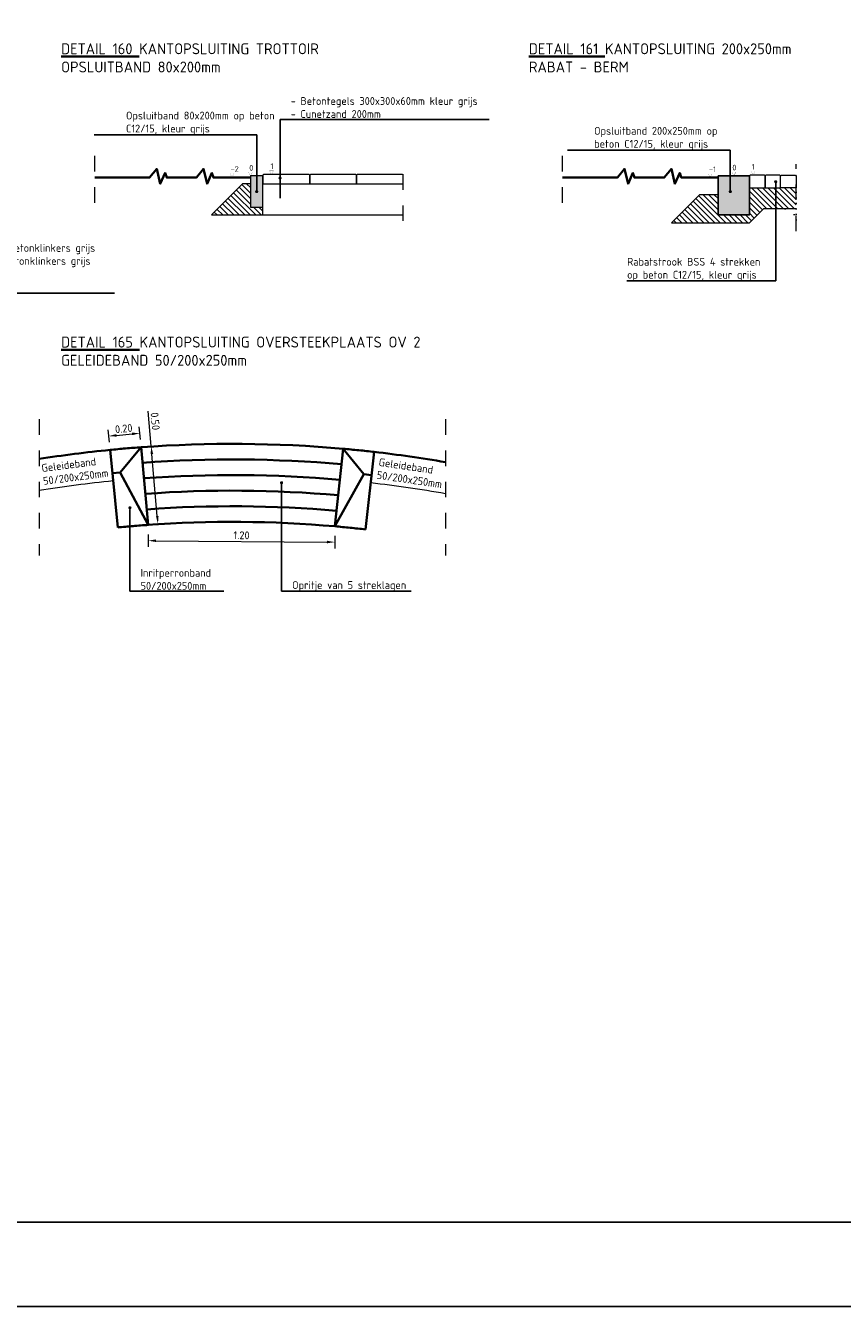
# Model space of a CAD drawing. Header units: metres. Extents: x 2.9 to 77.7, y -4.5 to 13.4.
# Tile 7 of 21: x 32.3 to 37.5, y -4.1 to 4.2. Entities that reach past the tile are written whole.
import ezdxf
from ezdxf import colors
from ezdxf.entities.mleader import LeaderData, LeaderLine
from ezdxf.math import Vec2, Vec3

# ---------------------------------------------------------------- set-up
doc = ezdxf.new("R2010")
doc.units = ezdxf.units.M
doc.linetypes.add('X-CA190022.004-UO-DET_v0.1$0$VH-GELEIDEBAND_50X200', pattern=[8, 4, -2, 0, -2])
doc.linetypes.add('X-CA190022.004-UO-DET_v0.1$0$XX-AFBREEK', pattern=[7, 4, -1, 1, -1])
doc.layers.get('0').update_dxf_attribs({"lineweight": 25})
doc.layers.get('Defpoints').update_dxf_attribs({"lineweight": 25})
for name, color, linetype, lineweight in [('X-CA190022.004-UO-DET_v0.1$0$N-WE-GW-GROND_TEELAARDE-AD-20', 7, 'Continuous', 18), ('X-CA190022.004-UO-DET_v0.1$0$N-WE-GW-MAAIVELD-GD', 90, 'Continuous', 35), ('X-CA190022.004-UO-DET_v0.1$0$N-WE-VH-KANTOPSLUITING_ACHTERKANTBAND-G', 7, 'Continuous', 20), ('X-CA190022.004-UO-DET_v0.1$0$N-WE-VH-KANTOPSLUITING_ELEMENT_INRIT-G', 252, 'Continuous', 35), ('X-CA190022.004-UO-DET_v0.1$0$N-WE-VH-KANTOPSLUITING_GELEIDEBAND_50X200-G', 20, 'X-CA190022.004-UO-DET_v0.1$0$VH-GELEIDEBAND_50X200', 35), ('X-CA190022.004-UO-DET_v0.1$0$N-WE-VH-KANTOPSLUITING_OPSLUITBAND-SD', 150, 'Continuous', 25), ('X-CA190022.004-UO-DET_v0.1$0$N-WE-VH-VERHARDING_BETONSTRAATSTEEN-A-20', 252, 'Continuous', 18), ('X-CA190022.004-UO-DET_v0.1$0$X-XX-AL-DETAIL1-G', 7, 'Continuous', 18), ('X-CA190022.004-UO-DET_v0.1$0$X-XX-AL-DETAIL1-TEKST', 32, 'Continuous', 18), ('X-CA190022.004-UO-DET_v0.1$0$X-XX-AL-M', 7, 'Continuous', 18), ('X-CA190022.004-UO-DET_v0.1$0$X-XX-AL-T25', 7, 'Continuous', 25), ('X-CA190022.004-UO-DET_v0.1$0$X-XX-AL-T35', 7, 'Continuous', 35)]:
    doc.layers.add(name, color=color, linetype=linetype, lineweight=lineweight)
doc.styles.add('X-CA190022.004-UO-DET_v0.1$0$NLCS-ISO-M20-T18', font='NLCS-ISO.ttf', dxfattribs={"height": 0.036})
doc.styles.add('X-CA190022.004-UO-DET_v0.1$0$NLCS-ISO-M20-T25', font='NLCS-ISO.ttf', dxfattribs={"height": 0.05})
doc.styles.add('X-CA190022.004-UO-DET_v0.1$0$NLCS-ISO-M20-T35', font='NLCS-ISO.ttf', dxfattribs={"height": 0.07})
doc.dimstyles.new('X-CA190022.004-UO-DET_v0.1$0$NLCS-M20-T25-PIJL_L2_H1', dxfattribs={"dimscale": 0.02, "dimtxt": 2.5, "dimasz": 2.5, "dimexe": 2, "dimexo": 2, "dimgap": 0.7, "dimtad": 1, "dimzin": 0, "dimdsep": 46, "dimtxsty": 'X-CA190022.004-UO-DET_v0.1$0$NLCS-ISO-M20-T25', "dimcen": 2.5, "dimdle": 2, "dimclrd": 256, "dimclre": 256, "dimclrt": 256, "dimadec": 1, "dimazin": 0, "dimtfac": 1, "dimtdec": 3, "dimtofl": 0, "dimtmove": 0, "dimatfit": 3, "dimfxl": 2, "dimfxlon": 1, "dimtolj": 1, "dimtzin": 0, "dimlwd": -1, "dimlwe": -1, "dimarcsym": 0})

# ---------------------------------------------------------------- blocks, each defined once
blk = doc.blocks.new('X-CA190022.004-UO-DET_v0.1$0$8X20')
blk.add_hatch(color=8).paths.add_polyline_path([(0, -0.2), (0.08, -0.2), (0.08, 0), (0, 0)])
at = {"color": 150, "flags": 128}
blk.add_lwpolyline([(0, -0.2), (0.08, -0.2), (0.08, 0), (0, 0)], close=True, dxfattribs=at)
blk = doc.blocks.new('X-CA190022.004-UO-DET_v0.1$0$TT45')
at = {"layer": 'X-CA190022.004-UO-DET_v0.1$0$N-WE-VH-VERHARDING_BETONSTRAATSTEEN-A-20', "color": 7, "flags": 128}
blk.add_lwpolyline([(0.2975, -0.0575), (0.2975, -0.0025), (0.2923, 0.0025), (0.0025, 0.0025), (-0.0025, -0.0025), (-0.0025, -0.0575)], close=True, dxfattribs=at)
blk = doc.blocks.new('X-CA190022.004-UO-DET_v0.1$0$_Dot')
at = {"color": 0, "linetype": 'ByBlock', "lineweight": -2}
blk.add_line((-0.5, 0), (-1, 0), dxfattribs=at)
at = {"color": 0, "linetype": 'ByBlock', "const_width": 0.5}
blk.add_lwpolyline([(-0.25, 0, 1), (0.25, 0, 1)], format="xyb", close=True, dxfattribs=at)
blk = doc.blocks.new('X-CA190022.004-UO-DET_v0.1$0$N-SVH-KANTOPSLUITING_OPSLUITBAND_200X250-D')
blk.add_hatch(color=8).paths.add_polyline_path([(-0.2, -0.25), (0, -0.25), (0, 0), (-0.2, 0)])
at = {"flags": 128}
blk.add_lwpolyline([(-0.2, -0.25), (0, -0.25), (0, 0), (-0.2, 0)], close=True, dxfattribs=at)
blk = doc.blocks.new('X-CA190022.004-UO-DET_v0.1$0$KF')
at = {"layer": 'X-CA190022.004-UO-DET_v0.1$0$N-WE-VH-VERHARDING_BETONSTRAATSTEEN-A-20', "color": 7, "flags": 128}
blk.add_lwpolyline([(0.0052, -0.08), (0.0052, -0.005), (0, 0), (-0.0898, 0), (-0.0948, -0.005), (-0.0948, -0.08)], close=True, dxfattribs=at)
blk = doc.blocks.new('*D111')
at = {"layer": 'Defpoints', "color": 0, "transparency": 16777216}
for p in [(32.8992, 1.4513), (32.9421, 0.9531), (33.1067, 0.9673)]:
    blk.add_point(p, dxfattribs=at)
at = {"layer": 'X-CA190022.004-UO-DET_v0.1$0$X-XX-AL-M', "transparency": 16777216}
for p, q in [((33.0637, 1.4654), (33.0443, 1.6913)), ((33.0239, 1.462), (33.1036, 1.4689)), ((33.1024, 1.0171), (33.068, 1.4156)), ((33.0668, 0.9639), (33.1465, 0.9707))]:
    blk.add_line(p, q, dxfattribs=at)
for points in [[(33.0763, 1.4163), (33.0597, 1.4149), (33.0637, 1.4654)], [(33.1107, 1.0178), (33.0941, 1.0164), (33.1067, 0.9673)]]:
    blk.add_solid(points, dxfattribs=at)
at = {"layer": 'X-CA190022.004-UO-DET_v0.1$0$X-XX-AL-M', "transparency": 16777216, "insert": (33.0891, 1.6259), "char_height": 0.05, "attachment_point": 5, "rotation": 274.92512, "style": 'X-CA190022.004-UO-DET_v0.1$0$NLCS-ISO-M20-T25'}
blk.add_mtext('\\A1;0.50', dxfattribs=at)
blk = doc.blocks.new('*D112')
at = {"layer": 'Defpoints', "color": 0, "transparency": 16777216}
for p in [(32.9906, 1.5492), (32.7996, 1.4421), (32.9988, 1.4605)]:
    blk.add_point(p, dxfattribs=at)
at = {"layer": 'X-CA190022.004-UO-DET_v0.1$0$X-XX-AL-M', "transparency": 16777216}
for p, q in [((32.7951, 1.4909), (32.7877, 1.5706)), ((32.9943, 1.5094), (32.9869, 1.589)), ((32.8412, 1.5354), (32.9408, 1.5446))]:
    blk.add_line(p, q, dxfattribs=at)
for points in [[(32.8404, 1.5437), (32.842, 1.5271), (32.7914, 1.5308)], [(32.94, 1.5529), (32.9416, 1.5363), (32.9906, 1.5492)]]:
    blk.add_solid(points, dxfattribs=at)
at = {"layer": 'X-CA190022.004-UO-DET_v0.1$0$X-XX-AL-M', "transparency": 16777216, "insert": (32.8874, 1.5788), "char_height": 0.05, "attachment_point": 5, "rotation": 5.28621, "style": 'X-CA190022.004-UO-DET_v0.1$0$NLCS-ISO-M20-T25'}
blk.add_mtext('\\A1;0.20', dxfattribs=at)
blk = doc.blocks.new('*D113')
at = {"layer": 'Defpoints', "color": 0, "transparency": 16777216}
for p in [(33.045, 0.9613), (34.2417, 0.9521), (34.2409, 0.8509)]:
    blk.add_point(p, dxfattribs=at)
at = {"layer": 'X-CA190022.004-UO-DET_v0.1$0$X-XX-AL-M', "transparency": 16777216}
for p, q in [((33.0445, 0.9001), (33.0439, 0.8201)), ((33.0942, 0.8597), (34.1909, 0.8513)), ((34.2412, 0.8909), (34.2406, 0.8109))]:
    blk.add_line(p, q, dxfattribs=at)
for points in [[(33.0943, 0.868), (33.0941, 0.8514), (33.0442, 0.8601)], [(34.191, 0.8596), (34.1908, 0.843), (34.2409, 0.8509)]]:
    blk.add_solid(points, dxfattribs=at)
at = {"layer": 'X-CA190022.004-UO-DET_v0.1$0$X-XX-AL-M', "transparency": 16777216, "insert": (33.6429, 0.8945), "char_height": 0.05, "attachment_point": 5, "rotation": 359.56102, "style": 'X-CA190022.004-UO-DET_v0.1$0$NLCS-ISO-M20-T25'}
blk.add_mtext('\\A1;1.20', dxfattribs=at)

msp = doc.modelspace()

# ---------------------------------------------------------------- hatches: boundary and pattern name
at = {"layer": 'X-CA190022.004-UO-DET_v0.1$0$N-WE-GW-GROND_TEELAARDE-AD-20'}
h = msp.add_hatch(dxfattribs=at)
h.set_pattern_fill('_USER', color=252, scale=0.025, angle=315, pattern_type=0)
h.set_pattern_definition([(315, (241.20849, -629.638444), (0.0176776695, 0.0176776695), [])])
h.paths.add_polyline_path([(33.7, 3.1487), (33.65, 3.1487), (33.45, 2.9487), (33.78, 2.9487), (33.78, 2.9987), (33.7, 2.9987)])
h = msp.add_hatch(dxfattribs=at)
h.set_pattern_fill('_USER', color=252, scale=0.025, angle=315, pattern_type=0)
h.set_pattern_definition([(315, (244.20849, -629.638444), (0.0176776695, 0.0176776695), [])])
h.paths.add_polyline_path([(36.99, 2.9887), (37.1995, 2.9887), (37.1995, 3.0437), (37.1995, 3.1232), (36.9, 3.1237), (36.9, 2.9487), (36.7, 2.9487), (36.7, 3.0787), (36.58, 3.0787), (36.4, 2.8987), (36.9, 2.8987)])
h = msp.add_hatch(dxfattribs=at)
h.set_pattern_fill('_USER', color=252, scale=0.025, angle=45, pattern_type=0)
h.set_pattern_definition([(45, (244.632905, -627.216463), (-0.0176776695, 0.0176776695), [])])
h.paths.add_polyline_path([(37.1995, 3.1234), (37.1995, 2.8987), (37.2, 2.8987), (37.2, 3.0537), (37.1999, 3.1234)])
at = {"layer": 'X-CA190022.004-UO-DET_v0.1$0$X-XX-AL-DETAIL1-G'}
h = msp.add_hatch(dxfattribs=at)
h.set_pattern_fill('AVH-FUNDERING_GRANULAAT-SO', color=256, scale=0.045, angle=-1.14576, style=0, pattern_type=2)
h.set_pattern_definition([(358.8542, (0.43317, 0.2794), (0.008998, 0.44991), [0, -0.45]), (358.8542, (0.43452, 0.12184), (0.008998, 0.44991), [0, -0.45]), (358.8542, (0.4529, 0.3645), (0.008998, 0.44991), [0, -0.45]), (337.05284, (0.21614, 0.22972), (1.340732, -0.4769046), [0.0484663, -2.374858]), (215.72414, (0.26077, 0.21083), (1.36772645, 0.8728255), [0.0225, -2.2275]), (129.45554, (0.2425, 0.19769), (2.19556113, -2.744450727), [0.0414877, -4.107307]), (205.41934, (0.09295, 0.14667), (-0.4589079, -0.4409124), [0.0100625, -0.996168]), (325.16414, (0.08386, 0.14235), (0.89082164, -0.46790702), [0.016225, -1.606273]), (107.28914, (0.09718, 0.13308), (-0.4319129, 0.90881844), [0.0142303, -1.408795]), (223.8542, (0.38, 0.09592), (-0.0089982, -0.4499102), [0.0190917, -0.617304]), (358.8542, (0.36623, 0.0827), (0.458908, 0.440912), [0.027, -0.423]), (133.8542, (0.39322, 0.08215), (-0.4499102, 0.0089982), [0.0190917, -0.617304]), (250.41934, (0.33176, 0.38494), (0.4679057, 0.89082206), [0.0142303, -1.408795]), (358.8542, (0.327, 0.37154), (0.458908, 0.440912), [0.0225, -0.4275]), (141.98434, (0.34949, 0.37109), (-1.33173364, 0.9268147), [0.0225, -2.2275]), (212.54434, (0.0934, 0.39421), (0.90881807, 0.43191423), [0.016225, -1.606273]), (340.41934, (0.07972, 0.38548), (-0.89082206, 0.4679057), [0.0284607, -1.3945644]), (125.72414, (0.10654, 0.375945), (0.8728255, -1.36772645), [0.0225, -2.2275]), (358.8542, (0.2235, 0.3736), (0.008998, 0.44991), [0, -0.45]), (358.8542, (0.0997, 0.25906), (0.008998, 0.44991), [0, -0.45]), (358.8542, (0.22235, 0.09007), (0.008998, 0.44991), [0, -0.45]), (358.8542, (0.3466, 0.2271), (0.008998, 0.44991), [0, -0.45]), (358.8542, (0.21767, 0.3062), (0.008998, 0.44991), [0, -0.45]), (358.8542, (0.11896, 0.3217), (0.008998, 0.44991), [0, -0.45]), (358.8542, (0.1589, 0.2939), (0.008998, 0.44991), [0, -0.45]), (358.8542, (0.13875, 0.18626), (0.008998, 0.44991), [0, -0.45]), (358.8542, (0.03113, 0.2064), (0.008998, 0.44991), [0, -0.45]), (358.8542, (0.0377, 0.3098), (0.008998, 0.44991), [0, -0.45]), (358.8542, (0.0262, 0.40906), (0.008998, 0.44991), [0, -0.45]), (358.8542, (0.166, 0.42427), (0.008998, 0.44991), [0, -0.45]), (358.8542, (0.26536, 0.4403), (0.008998, 0.44991), [0, -0.45]), (358.8542, (0.42247, 0.41914), (0.008998, 0.44991), [0, -0.45]), (358.8542, (0.3117, 0.28182), (0.008998, 0.44991), [0, -0.45]), (358.8542, (0.26833, 0.3637), (0.008998, 0.44991), [0, -0.45]), (358.8542, (0.3, 0.14703), (0.008998, 0.44991), [0, -0.45]), (358.8542, (0.16458, 0.12723), (0.008998, 0.44991), [0, -0.45]), (358.8542, (0.29757, 0.02555), (0.008998, 0.44991), [0, -0.45]), (358.8542, (0.14964, 0.0555), (0.008998, 0.44991), [0, -0.45]), (358.8542, (0.0054, 0.0449), (0.008998, 0.44991), [0, -0.45]), (358.8542, (0.05894, 0.02133), (0.008998, 0.44991), [0, -0.45]), (358.8542, (0.0647, 0.08422), (0.008998, 0.44991), [0, -0.45]), (358.8542, (0.3647, 0.0062), (0.008998, 0.44991), [0, -0.45]), (358.8542, (0.42238, 0.1896), (0.008998, 0.44991), [0, -0.45]), (358.8542, (0.4026, 0.325), (0.008998, 0.44991), [0, -0.45]), (358.8542, (0.18914, 0.0052), (0.008998, 0.44991), [0, -0.45])])
h.paths.add_polyline_path([(37.1995, 3.0437), (37.055, 3.0437), (37.1995, 2.8987)])

# ---------------------------------------------------------------- linework, layer by layer
at = {"layer": 'Defpoints', "flags": 128}
for points in [[(42.1375, -4.0503), (28.8355, -4.0503), (28.8355, 8.5116), (42.1375, 8.5116)], [(41.5965, -3.5094), (29.3765, -3.5094), (29.3765, 7.9706), (41.5965, 7.9706)]]:
    msp.add_lwpolyline(points, close=True, dxfattribs=at)
at = {"layer": 'X-CA190022.004-UO-DET_v0.1$0$N-WE-GW-GROND_TEELAARDE-AD-20', "color": 8, "linetype": 'X-CA190022.004-UO-DET_v0.1$0$XX-AFBREEK', "ltscale": 0.02}
for p, q in [((32.7012, 3.0271), (32.7012, 3.3503)), ((35.7012, 3.0271), (35.7012, 3.3503)), ((34.68, 2.9102), (34.68, 3.2737)), ((37.1995, 2.8451), (37.1995, 3.2737))]:
    msp.add_line(p, q, dxfattribs=at)
at = {"layer": 'X-CA190022.004-UO-DET_v0.1$0$N-WE-GW-GROND_TEELAARDE-AD-20'}
msp.add_line((33.78, 2.9487), (34.68, 2.9487), dxfattribs=at)
at = {"layer": 'X-CA190022.004-UO-DET_v0.1$0$N-WE-GW-GROND_TEELAARDE-AD-20', "flags": 128}
for points in [[(33.7, 3.1487), (33.65, 3.1487), (33.45, 2.9487), (33.78, 2.9487), (33.78, 2.9987)], [(36.7, 3.0787), (36.7, 3.0787), (36.7, 3.0787), (36.58, 3.0787), (36.4, 2.8987), (36.9, 2.8987)], [(37.1995, 2.9887), (36.99, 2.9887), (36.9, 2.8987)]]:
    msp.add_lwpolyline(points, dxfattribs=at)
at = {"layer": 'X-CA190022.004-UO-DET_v0.1$0$N-WE-GW-GROND_TEELAARDE-AD-20', "color": 8, "linetype": 'X-CA190022.004-UO-DET_v0.1$0$XX-AFBREEK', "ltscale": 0.02, "flags": 128}
for points in [[(32.3447, 1.6383), (32.3447, 0.7659)], [(34.9499, 1.6383), (34.9499, 0.7659)]]:
    msp.add_lwpolyline(points, dxfattribs=at)
at = {"layer": 'X-CA190022.004-UO-DET_v0.1$0$N-WE-GW-MAAIVELD-GD', "color": 64, "ltscale": 2, "flags": 128}
for points in [[(32.7012, 3.1887), (33.0536, 3.1887), (33.0995, 3.2441), (33.1219, 3.1491), (33.1526, 3.218), (33.1629, 3.1887), (33.3536, 3.1887), (33.3995, 3.2441), (33.4219, 3.1491), (33.4526, 3.218), (33.4629, 3.1887), (33.7, 3.1887)], [(35.7012, 3.1887), (36.0536, 3.1887), (36.0995, 3.2441), (36.1219, 3.1491), (36.1526, 3.218), (36.1629, 3.1887), (36.3536, 3.1887), (36.3995, 3.2441), (36.4219, 3.1491), (36.4526, 3.218), (36.4629, 3.1887), (36.7, 3.1887)]]:
    msp.add_lwpolyline(points, dxfattribs=at)
at = {"layer": 'X-CA190022.004-UO-DET_v0.1$0$N-WE-VH-KANTOPSLUITING_ACHTERKANTBAND-G', "ltscale": 0.2, "flags": 128}
for points in [[(32.8193, 1.243, 0.015341), (32.3447, 1.1814)], [(34.9499, 1.1606, 0.015495), (34.4717, 1.2304)]]:
    msp.add_lwpolyline(points, format="xyb", dxfattribs=at)
at = {"layer": 'X-CA190022.004-UO-DET_v0.1$0$N-WE-VH-KANTOPSLUITING_ELEMENT_INRIT-G', "flags": 128}
for points in [[(34.2954, 1.4493, 0.040582), (32.9989, 1.4592)], [(34.2846, 1.3499, 0.040463), (33.0081, 1.3596, 0.040463)], [(34.2739, 1.2504, 0.040341), (33.0173, 1.26, 0.040341)], [(34.2632, 1.151, 0.040215), (33.0266, 1.1605, 0.040215)], [(34.2524, 1.0515, 0.040087), (33.0358, 1.0609, 0.040087)], [(34.2417, 0.9521, 0.040268), (33.0356, 0.9606)]]:
    msp.add_lwpolyline(points, format="xyb", dxfattribs=at)
at = {"layer": 'X-CA190022.004-UO-DET_v0.1$0$N-WE-VH-KANTOPSLUITING_GELEIDEBAND_50X200-G', "ltscale": 0.2, "flags": 128}
for points in [[(32.7996, 1.4421, 0.014334), (32.3447, 1.3839)], [(32.7996, 1.4421, -0.006251), (32.9989, 1.4592, -0.006251)], [(34.4944, 1.4291, 0.006251), (34.2954, 1.4493, 0.006251)], [(34.9499, 1.3637, 0.014386), (34.4944, 1.4291)], [(32.8488, 0.9445, -0.006564), (33.045, 0.9613, -0.006564)], [(34.4376, 0.9323, 0.006564), (34.2417, 0.9521, 0.006564)]]:
    msp.add_lwpolyline(points, format="xyb", dxfattribs=at)
for points in [[(32.8488, 0.9445), (32.7996, 1.4421)], [(32.8642, 1.2975), (32.9989, 1.4592)], [(33.045, 0.9613), (32.9989, 1.4592)], [(34.2417, 0.9521), (34.2954, 1.4493)], [(34.4276, 1.2856), (34.2954, 1.4493)], [(34.4376, 0.9323), (34.4944, 1.4291)], [(32.8642, 1.2975), (32.8144, 1.2928)], [(32.8642, 1.2975), (33.045, 0.9613)], [(34.4276, 1.2856), (34.2417, 0.9521)], [(34.4276, 1.2856), (34.4773, 1.28)]]:
    msp.add_lwpolyline(points, dxfattribs=at)
at = {"layer": 'X-CA190022.004-UO-DET_v0.1$0$X-XX-AL-DETAIL1-TEKST', "const_width": 0.001, "flags": 128}
for points in [[(33.5692, 3.2137), (33.5817, 3.1887), (33.5942, 3.2137)], [(33.6875, 3.2237), (33.7, 3.1987), (33.7125, 3.2237)], [(33.8225, 3.2337), (33.835, 3.2087), (33.8475, 3.2337)], [(36.636, 3.2137), (36.6485, 3.1887), (36.661, 3.2137)], [(36.7875, 3.2237), (36.8, 3.1987), (36.8125, 3.2237)], [(36.9111, 3.2287), (36.9236, 3.2037), (36.9361, 3.2287)]]:
    msp.add_lwpolyline(points, close=True, dxfattribs=at)

# ---------------------------------------------------------------- block references
at = {"layer": 'X-CA190022.004-UO-DET_v0.1$0$N-WE-GW-GROND_TEELAARDE-AD-20'}
for name, p in [('X-CA190022.004-UO-DET_v0.1$0$TT45', (33.7825, 3.2062)), ('X-CA190022.004-UO-DET_v0.1$0$TT45', (34.0825, 3.2062)), ('X-CA190022.004-UO-DET_v0.1$0$TT45', (34.3825, 3.2062)), ('X-CA190022.004-UO-DET_v0.1$0$KF', (36.9948, 3.2037)), ('X-CA190022.004-UO-DET_v0.1$0$KF', (37.0948, 3.2037)), ('X-CA190022.004-UO-DET_v0.1$0$8X20', (33.7, 3.1987))]:
    msp.add_blockref(name, p, dxfattribs=at)
at = {"layer": 'X-CA190022.004-UO-DET_v0.1$0$N-WE-GW-GROND_TEELAARDE-AD-20', "xscale": -1}
msp.add_blockref('X-CA190022.004-UO-DET_v0.1$0$KF', (37.1048, 3.2032), dxfattribs=at)
at = {"layer": 'X-CA190022.004-UO-DET_v0.1$0$N-WE-VH-KANTOPSLUITING_OPSLUITBAND-SD'}
msp.add_blockref('X-CA190022.004-UO-DET_v0.1$0$N-SVH-KANTOPSLUITING_OPSLUITBAND_200X250-D', (36.9, 3.1987), dxfattribs=at)

# ---------------------------------------------------------------- texts
at = {"layer": 'X-CA190022.004-UO-DET_v0.1$0$X-XX-AL-DETAIL1-TEKST', "char_height": 0.036, "attachment_point": 1, "style": 'X-CA190022.004-UO-DET_v0.1$0$NLCS-ISO-M20-T18'}
for s, insert in [('-2', (33.5726, 3.2616)), ('0', (33.692, 3.2689)), ('1', (33.8289, 3.2798)), ('-1', (36.6402, 3.2595)), ('0', (36.7905, 3.2706)), ('1', (36.9136, 3.2758))]:
    msp.add_mtext_dynamic_manual_height_columns(s, width=0.05324, gutter_width=17.5, heights=[0], dxfattribs=dict(at, insert=insert))
at = {"layer": 'X-CA190022.004-UO-DET_v0.1$0$X-XX-AL-T25', "char_height": 0.05, "attachment_point": 1, "style": 'X-CA190022.004-UO-DET_v0.1$0$NLCS-ISO-M20-T25'}
for insert, rotation in [((32.357, 1.3496), 7.28253), ((34.5269, 1.3896), 351.67999)]:
    msp.add_mtext_dynamic_manual_height_columns('Geleideband 50/200x250mm', width=0.419373, gutter_width=0.25, heights=[0], dxfattribs=dict(at, insert=insert, rotation=rotation))
at = {"layer": 'X-CA190022.004-UO-DET_v0.1$0$X-XX-AL-T35', "char_height": 0.07, "attachment_point": 1, "style": 'X-CA190022.004-UO-DET_v0.1$0$NLCS-ISO-M20-T35'}
for s, heights, insert in [('{\\LDETAIL 160} KANTOPSLUITING TROTTOIR\\POPSLUITBAND 80x200mm\\P ', [0], (32.4856, 4.0494)), ('{\\LDETAIL 161} KANTOPSLUITING 200x250mm \\PRABAT - BERM\\P ', [0], (35.4856, 4.0494)), ('{\\LDETAIL 165} KANTOPSLUITING OVERSTEEKPLAATS OV 2\\PGELEIDEBAND 50/200x250mm ', [0.3103], (32.4856, 2.1685))]:
    msp.add_mtext_dynamic_manual_height_columns(s, width=3.787493, gutter_width=29.0012, heights=heights, dxfattribs=dict(at, insert=insert))

# ---------------------------------------------------------------- dimensions: what is measured, and where the dimension line sits
at = {"layer": 'X-CA190022.004-UO-DET_v0.1$0$X-XX-AL-M'}
dim = msp.add_linear_dim(base=(33.1067, 0.9673), p1=(32.8992, 1.4513), p2=(32.9421, 0.9531), angle=274.92512, dimstyle='X-CA190022.004-UO-DET_v0.1$0$NLCS-M20-T25-PIJL_L2_H1', dxfattribs=at)
dim.commit()
dim.dimension.update_dxf_attribs({"geometry": '*D111', "text_midpoint": (33.0502, 1.6225), "dimtype": 161})
for p1, p2, distance, picture, middle in [((32.7996, 1.4421), (32.9988, 1.4605), 0.0891, '*D112', (32.8874, 1.5788)), ((33.045, 0.9613), (34.2417, 0.9521), -0.1012, '*D113', (33.6429, 0.8945))]:
    dim = msp.add_aligned_dim(p1=p1, p2=p2, distance=distance, dimstyle='X-CA190022.004-UO-DET_v0.1$0$NLCS-M20-T25-PIJL_L2_H1', dxfattribs=at)
    dim.commit()
    dim.dimension.update_dxf_attribs({"geometry": picture, "text_midpoint": middle})

# ---------------------------------------------------------------- leaders
at = {"layer": 'X-CA190022.004-UO-DET_v0.1$0$X-XX-AL-T25'}
ml = msp.add_multileader_mtext('Standard', dxfattribs=at)
ml.set_content('- Betontegels 300x300x60mm kleur grijs\\P- Cunetzand 200mm', color=256, style='X-CA190022.004-UO-DET_v0.1$0$NLCS-ISO-M20-T25')
ml.set_leader_properties(color=256, linetype='ByLayer', lineweight=-1)
ml.set_arrow_properties(name='X-CA190022.004-UO-DET_v0.1$0$_Dot')
ml.build(insert=Vec2(0, 0))
ml.multileader.update_dxf_attribs({"text_left_attachment_type": 5, "text_right_attachment_type": 5, "dogleg_length": 0.05, "arrow_head_size": 0.02})
ctx = ml.context
ctx.base_point, ctx.char_height, ctx.arrow_head_size, ctx.landing_gap_size, ctx.plane_origin = Vec3(33.9398, 3.5612), 0.05, 0.02, 0.018, Vec3(33.8995, 4.4273)
ctx.left_attachment, ctx.right_attachment = 5, 5
notes = []
notes.append((ctx, [(0, (1, 1, 0), (33.8898, 3.5612), (1, 0), 0.05, [(1, [(33.8898, 3.1854), (33.8898, 3.0563)], 0, [])])]))
ctx.mtext.insert, ctx.mtext.width, ctx.mtext.flow_direction = Vec3(33.9578, 3.7045), 1.291069, 5
ml = msp.add_multileader_mtext('Standard', dxfattribs=at)
ml.set_content('Opsluitband 80x200mm op beton C12/15, kleur grijs', color=256, style='X-CA190022.004-UO-DET_v0.1$0$NLCS-ISO-M20-T25')
ml.set_leader_properties(color=256, linetype='ByLayer', lineweight=-1)
ml.set_arrow_properties(name='X-CA190022.004-UO-DET_v0.1$0$_Dot')
ml.build(insert=Vec2(0, 0))
ml.multileader.update_dxf_attribs({"text_left_attachment_type": 5, "text_right_attachment_type": 5, "dogleg_length": 0.05, "arrow_head_size": 0.02})
ctx = ml.context
ctx.base_point, ctx.char_height, ctx.arrow_head_size, ctx.landing_gap_size, ctx.plane_origin = Vec3(32.884, 3.4628), 0.05, 0.02, 0.018, Vec3(33.7496, 4.5292)
ctx.left_attachment, ctx.right_attachment = 5, 5
notes.append((ctx, [(1, (1, 1, 0), (33.74, 3.4628), (-1, 0), 0.05, [(0, [(33.74, 3.0987)], 0, [])])]))
ctx.mtext.insert, ctx.mtext.width, ctx.mtext.flow_direction = Vec3(32.902, 3.6111), 0.965074, 5
ml = msp.add_multileader_mtext('Standard', dxfattribs=at)
ml.set_content('Opsluitband 200x250mm op beton C12/15, kleur grijs', color=256, style='X-CA190022.004-UO-DET_v0.1$0$NLCS-ISO-M20-T25')
ml.set_leader_properties(color=256, linetype='ByLayer', lineweight=-1)
ml.set_arrow_properties(name='X-CA190022.004-UO-DET_v0.1$0$_Dot')
ml.build(insert=Vec2(0, 0))
ml.multileader.update_dxf_attribs({"text_left_attachment_type": 5, "text_right_attachment_type": 5, "dogleg_length": 0.05, "arrow_head_size": 0.02})
ctx = ml.context
ctx.base_point, ctx.char_height, ctx.arrow_head_size, ctx.landing_gap_size, ctx.plane_origin = Vec3(35.8863, 3.3648), 0.05, 0.02, 0.018, Vec3(36.7869, 4.5292)
ctx.left_attachment, ctx.right_attachment = 5, 5
notes.append((ctx, [(1, (1, 1, 0), (36.7773, 3.3648), (-1, 0), 0.05, [(0, [(36.7773, 3.0987)], 0, [])])]))
ctx.mtext.insert, ctx.mtext.width, ctx.mtext.flow_direction = Vec3(35.9043, 3.5131), 0.9671, 5
ml = msp.add_multileader_mtext('Standard', dxfattribs=at)
ml.set_content('\\A1;- TTE Rooster \\Pvakaanduiding rondom 2 rijen TTE betonklinkers grijs\\Plengte vakaanduiding 2 rijen TTE betonklinkers grijs\\P- 50 mm Legbedsubstraat\\P- 200 mm Funderingssubstraat', color=256, style='X-CA190022.004-UO-DET_v0.1$0$NLCS-ISO-M20-T25')
ml.set_leader_properties(color=256, linetype='ByLayer', lineweight=-1)
ml.set_arrow_properties(name='X-CA190022.004-UO-DET_v0.1$0$_Dot')
ml.build(insert=Vec2(0, 0))
ml.multileader.update_dxf_attribs({"text_left_attachment_type": 5, "text_right_attachment_type": 5, "dogleg_length": 0.05, "arrow_head_size": 0.02})
ctx = ml.context
ctx.base_point, ctx.char_height, ctx.arrow_head_size, ctx.landing_gap_size, ctx.plane_origin = Vec3(31.0933, 2.4472), 0.05, 0.02, 0.018, Vec3(-134694.354, -401333.2919)
ctx.left_attachment, ctx.right_attachment = 5, 5
notes.append((ctx, [(1, (1, 1, 0), (31.0433, 2.4472), (1, 0), 0.05, [(1, [(31.0433, 3.1998), (31.0433, 3.1232), (31.0433, 3.0314)], 0, [])])]))
ctx.mtext.insert, ctx.mtext.width, ctx.mtext.flow_direction = Vec3(31.1113, 2.8456), 1.724285, 5
ml = msp.add_multileader_mtext('Standard', dxfattribs=at)
ml.set_content('\\A1;Rabatstrook BSS 4 strekken\\Pop beton C12/15, kleur grijs', color=256, style='X-CA190022.004-UO-DET_v0.1$0$NLCS-ISO-M20-T25')
ml.set_leader_properties(color=256, linetype='ByLayer', lineweight=-1)
ml.set_arrow_properties(name='X-CA190022.004-UO-DET_v0.1$0$_Dot')
ml.build(insert=Vec2(0, 0))
ml.multileader.update_dxf_attribs({"text_left_attachment_type": 5, "text_right_attachment_type": 5, "dogleg_length": 0.05, "arrow_head_size": 0.02})
ctx = ml.context
ctx.base_point, ctx.char_height, ctx.arrow_head_size, ctx.landing_gap_size, ctx.plane_origin = Vec3(36.0974, 2.5255), 0.05, 0.02, 0.018, Vec3(37.078, 1.7311)
ctx.left_attachment, ctx.right_attachment = 5, 5
notes.append((ctx, [(1, (1, 1, 0), (37.0684, 2.5255), (-1, 0), 0.05, [(0, [(37.0684, 3.1616)], 0, [])])]))
ctx.mtext.insert, ctx.mtext.width, ctx.mtext.flow_direction = Vec3(36.1154, 2.6738), 0.9671, 5
ml = msp.add_multileader_mtext('Standard', dxfattribs=at)
ml.set_content('\\A1;Opbouw cf. \\PDETAIL 101 ', color=256, style='X-CA190022.004-UO-DET_v0.1$0$NLCS-ISO-M20-T25')
ml.set_leader_properties(color=256, linetype='ByLayer', lineweight=-1)
ml.set_arrow_properties(name='X-CA190022.004-UO-DET_v0.1$0$_Dot')
ml.build(insert=Vec2(0, 0))
ml.multileader.update_dxf_attribs({"text_left_attachment_type": 5, "text_right_attachment_type": 5, "dogleg_length": 0.05, "arrow_head_size": 0.02})
ctx = ml.context
ctx.base_point, ctx.char_height, ctx.arrow_head_size, ctx.landing_gap_size, ctx.plane_origin = Vec3(31.3314, 0.5698), 0.05, 0.02, 0.018, Vec3(-134694.1159, -401335.266)
ctx.left_attachment, ctx.right_attachment = 5, 5
notes.append((ctx, [(1, (1, 1, 0), (31.2814, 0.5698), (1, 0), 0.05, [(5, [(31.2814, 1.2092), (31.2814, 1.1636), (31.2814, 1.0174), (31.2814, 1.2446)], 0, [])])]))
ctx.mtext.insert, ctx.mtext.width, ctx.mtext.flow_direction = Vec3(31.3494, 0.7131), 1.66652, 5
ml = msp.add_multileader_mtext('Standard', dxfattribs=at)
ml.set_content('\\A1;Opritje van 5 streklagen', color=256, style='X-CA190022.004-UO-DET_v0.1$0$NLCS-ISO-M20-T25')
ml.set_leader_properties(color=256, linetype='ByLayer', lineweight=-1)
ml.set_arrow_properties(name='X-CA190022.004-UO-DET_v0.1$0$_Dot')
ml.build(insert=Vec2(0, 0))
ml.multileader.update_dxf_attribs({"text_left_attachment_type": 5, "text_right_attachment_type": 5, "dogleg_length": 0.05, "arrow_head_size": 0.02})
ctx = ml.context
ctx.base_point, ctx.char_height, ctx.arrow_head_size, ctx.landing_gap_size, ctx.plane_origin = Vec3(33.9497, 0.5354), 0.05, 0.02, 0.018, Vec3(-134691.4976, -401335.44)
ctx.left_attachment, ctx.right_attachment = 5, 5
notes.append((ctx, [(1, (1, 1, 0), (33.8997, 0.5354), (1, 0), 0.05, [(5, [(33.8997, 1.2314)], 0, [])])]))
ctx.mtext.insert, ctx.mtext.width, ctx.mtext.flow_direction = Vec3(33.9677, 0.6004), 1.66652, 5
ml = msp.add_multileader_mtext('Standard', dxfattribs=at)
ml.set_content('\\A1;Inritperronband \\P50/200x250mm', color=256, style='X-CA190022.004-UO-DET_v0.1$0$NLCS-ISO-M20-T25')
ml.set_leader_properties(color=256, linetype='ByLayer', lineweight=-1)
ml.set_arrow_properties(name='X-CA190022.004-UO-DET_v0.1$0$_Dot')
ml.build(insert=Vec2(0, 0))
ml.multileader.update_dxf_attribs({"text_left_attachment_type": 5, "text_right_attachment_type": 5, "dogleg_length": 0.05, "arrow_head_size": 0.02})
ctx = ml.context
ctx.base_point, ctx.char_height, ctx.arrow_head_size, ctx.landing_gap_size, ctx.plane_origin = Vec3(32.9774, 0.5354), 0.05, 0.02, 0.018, Vec3(-134692.4699, -401335.44)
ctx.left_attachment, ctx.right_attachment = 5, 5
notes.append((ctx, [(1, (1, 1, 0), (32.9274, 0.5354), (1, 0), 0.05, [(5, [(32.9274, 1.0707)], 0, [])])]))
ctx.mtext.insert, ctx.mtext.width, ctx.mtext.flow_direction = Vec3(32.9954, 0.6787), 1.66652, 5
for ctx, leaders in notes:
    for number, flags, end, landing, length, lines in leaders:
        leader = LeaderData()
        leader.index, (leader.has_last_leader_line, leader.has_dogleg_vector, leader.attachment_direction) = number, flags
        leader.last_leader_point, leader.dogleg_vector, leader.dogleg_length = Vec3(end), Vec3(landing), length
        for number, points, colour, breaks in lines:
            line = LeaderLine()
            line.index, line.vertices, line.color, line.breaks = number, Vec3.list(points), colors.encode_raw_color(colour), breaks
            leader.lines.append(line)
        ctx.leaders.append(leader)

doc.saveas('drawing.dxf')
